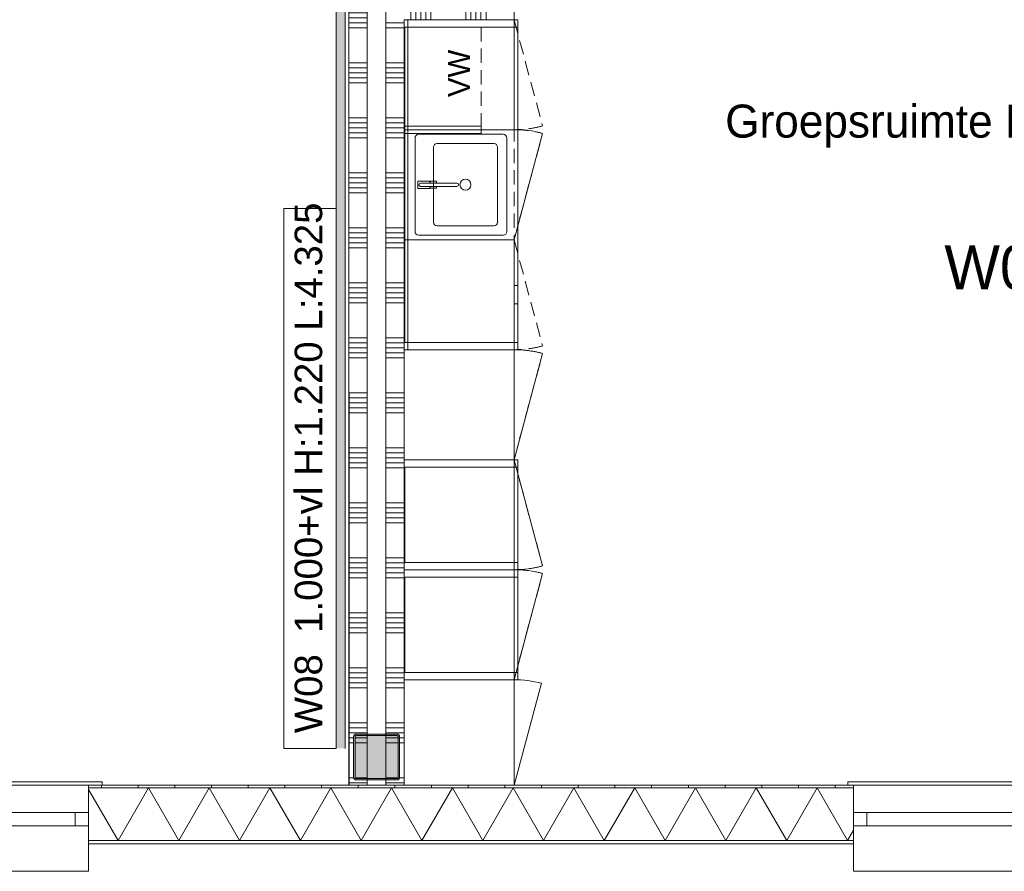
# Model space of a CAD drawing. Header units: millimetres. Extents: x -850 to 154668, y -25041 to 71030.
# Tile 3 of 211: x 6755 to 12123, y 16590 to 21235. Entities that reach past the tile are written whole.
import ezdxf
from ezdxf.enums import TextEntityAlignment as Align

# ---------------------------------------------------------------- set-up
doc = ezdxf.new("R2010")
doc.units = ezdxf.units.MM
doc.header["$MEASUREMENT"] = 0
doc.linetypes.add('B0702', pattern=[117.37, 78.119999, -39.250001])
for name, color, linetype in [('42 Binnenwandafw', 7, 'Continuous'), ('42 Binnenwandafw Doorsnede-arcering', 7, 'Continuous'), ('72 Vaste Inrichting', 7, 'Continuous'), ('72 VI kastenwanden', 7, 'Continuous'), ('Info Wandafwerking aanduiding', 7, 'Continuous'), ('New_21 Buitenwanden', 7, 'Continuous'), ('New_21 Buitenwanden Doorsnede-arcering', 7, 'Continuous'), ('New_21 Buitenwanden Laagscheidingslijnen', 7, 'Continuous'), ('New_21 Buitenwanden Ramen', 7, 'Continuous'), ('New_22 NC Binnenwanden', 7, 'Continuous'), ('New_22 NC Binnenwanden Doorsnede-arcering', 7, 'Continuous'), ('New_23 Vloeren', 7, 'Continuous'), ('New_72 VI kastenwanden', 7, 'Continuous'), ('New_Z Ruimtefuncties', 7, 'Continuous'), ('New_Z Ruimtefuncties Zone omranding', 7, 'Continuous'), ('New_Z Ruimtefuncties Zone tekst', 7, 'Continuous'), ('S-COLS-____-OTLN.RVT S', 7, 'Continuous'), ('S-COLS-____-OTLN.RVT S 2D arcering', 7, 'Continuous')]:
    doc.layers.add(name, color=color, linetype=linetype)
doc.styles.add('GENERATED_STYLE_1', font='txt')
doc.styles.add('GENERATED_STYLE_2', font='txt')

# ---------------------------------------------------------------- blocks, each defined once
blk = doc.blocks.new('Slab_3_2', base_point=(0, 51154.6))
at = {"layer": 'New_23 Vloeren', "color": 1, "linetype": 'Continuous', "lineweight": 0, "flags": 128}
blk.add_lwpolyline([(25650, 26210), (25650, 23015), (25600, 23015), (25600, 17060), (2, 17060), (-0.3, 51154.6)], dxfattribs=at)
blk = doc.blocks.new('*X60')
at = {"layer": 'New_22 NC Binnenwanden Doorsnede-arcering', "color": 254, "linetype": 'Continuous', "lineweight": 0, "true_color": 0xe9ebeb}
for p, q in [((8559.3, 21600), (8549.9, 21600)), ((8649.9, 21600), (8559.3, 21600)), ((8559.3, 21572.6), (8549.9, 21572.6)), ((8559.3, 21545.1), (8549.9, 21545.1)), ((8576.5, 21572.6), (8559.3, 21572.6)), ((8575, 21545.1), (8559.3, 21545.1)), ((8559.3, 21517.7), (8549.9, 21517.7)), ((8559.3, 21490.3), (8549.9, 21490.3)), ((8575, 21517.7), (8559.3, 21517.7)), ((8575, 21490.3), (8559.3, 21490.3)), ((8559.3, 21300), (8549.9, 21300)), ((8559.3, 21272.6), (8549.9, 21272.6)), ((8649.9, 21300), (8559.3, 21300)), ((8649.9, 21272.6), (8559.3, 21272.6)), ((8559.3, 21245.1), (8549.9, 21245.1)), ((8559.3, 21217.7), (8549.9, 21217.7)), ((8649.9, 21245.1), (8559.3, 21245.1)), ((8649.9, 21217.7), (8559.3, 21217.7)), ((8559.3, 21190.3), (8549.9, 21190.3)), ((8649.9, 21190.3), (8559.3, 21190.3)), ((8559.3, 21000), (8549.9, 21000)), ((8649.9, 21000), (8559.3, 21000)), ((8559.3, 20972.6), (8549.9, 20972.6)), ((8559.3, 20945.1), (8549.9, 20945.1)), ((8649.9, 20972.6), (8559.3, 20972.6)), ((8649.9, 20945.1), (8559.3, 20945.1)), ((8559.3, 20917.7), (8549.9, 20917.7)), ((8559.3, 20890.3), (8549.9, 20890.3)), ((8649.9, 20917.7), (8559.3, 20917.7)), ((8649.9, 20890.3), (8559.3, 20890.3)), ((8559.3, 20700), (8549.9, 20700)), ((8559.3, 20672.6), (8549.9, 20672.6)), ((8649.9, 20700), (8559.3, 20700)), ((8649.9, 20672.6), (8559.3, 20672.6)), ((8559.3, 20645.1), (8549.9, 20645.1)), ((8559.3, 20617.7), (8549.9, 20617.7)), ((8649.9, 20645.1), (8559.3, 20645.1)), ((8649.9, 20617.7), (8559.3, 20617.7)), ((8559.3, 20590.3), (8549.9, 20590.3)), ((8649.9, 20590.3), (8559.3, 20590.3)), ((8559.3, 20400), (8549.9, 20400)), ((8649.9, 20400), (8559.3, 20400)), ((8559.3, 20372.6), (8549.9, 20372.6)), ((8559.3, 20345.1), (8549.9, 20345.1)), ((8649.9, 20372.6), (8559.3, 20372.6)), ((8649.9, 20345.1), (8559.3, 20345.1)), ((8559.3, 20317.7), (8549.9, 20317.7)), ((8649.9, 20317.7), (8559.3, 20317.7)), ((8559.3, 20290.3), (8549.9, 20290.3)), ((8649.9, 20290.3), (8559.3, 20290.3)), ((8559.3, 20100), (8549.9, 20100)), ((8649.9, 20100), (8559.3, 20100)), ((8559.3, 20072.6), (8549.9, 20072.6)), ((8559.3, 20045.1), (8549.9, 20045.1)), ((8649.9, 20072.6), (8559.3, 20072.6)), ((8649.9, 20045.1), (8559.3, 20045.1)), ((8559.3, 20017.7), (8549.9, 20017.7)), ((8559.3, 19990.3), (8549.9, 19990.3)), ((8649.9, 20017.7), (8559.3, 20017.7)), ((8649.9, 19990.3), (8559.3, 19990.3)), ((8559.3, 19800), (8549.9, 19800)), ((8559.3, 19772.6), (8549.9, 19772.6)), ((8649.9, 19800), (8559.3, 19800)), ((8649.9, 19772.6), (8559.3, 19772.6)), ((8559.3, 19745.1), (8549.9, 19745.1)), ((8559.3, 19717.7), (8549.9, 19717.7)), ((8649.9, 19745.1), (8559.3, 19745.1)), ((8649.9, 19717.7), (8559.3, 19717.7)), ((8559.3, 19690.3), (8549.9, 19690.3)), ((8649.9, 19690.3), (8559.3, 19690.3)), ((8559.3, 19500), (8549.9, 19500)), ((8649.9, 19500), (8559.3, 19500)), ((8559.3, 19472.6), (8549.9, 19472.6)), ((8559.3, 19445.1), (8549.9, 19445.1)), ((8649.9, 19472.6), (8559.3, 19472.6)), ((8649.9, 19445.1), (8559.3, 19445.1)), ((8559.3, 19417.7), (8549.9, 19417.7)), ((8559.3, 19390.3), (8549.9, 19390.3)), ((8649.9, 19417.7), (8559.3, 19417.7)), ((8649.9, 19390.3), (8559.3, 19390.3)), ((8559.3, 19200), (8549.9, 19200)), ((8559.3, 19172.6), (8549.9, 19172.6)), ((8649.9, 19200), (8559.3, 19200)), ((8649.9, 19172.6), (8559.3, 19172.6)), ((8559.3, 19145.1), (8549.9, 19145.1)), ((8559.3, 19117.7), (8549.9, 19117.7)), ((8649.9, 19145.1), (8559.3, 19145.1)), ((8649.9, 19117.7), (8559.3, 19117.7)), ((8559.3, 19090.3), (8549.9, 19090.3)), ((8649.9, 19090.3), (8559.3, 19090.3)), ((8559.3, 18900), (8549.9, 18900)), ((8649.9, 18900), (8559.3, 18900)), ((8559.3, 18872.6), (8549.9, 18872.6)), ((8559.3, 18845.1), (8549.9, 18845.1)), ((8649.9, 18872.6), (8559.3, 18872.6)), ((8649.9, 18845.1), (8559.3, 18845.1)), ((8559.3, 18817.7), (8549.9, 18817.7)), ((8559.3, 18790.3), (8549.9, 18790.3)), ((8649.9, 18817.7), (8559.3, 18817.7)), ((8649.9, 18790.3), (8559.3, 18790.3)), ((8559.3, 18600), (8549.9, 18600)), ((8649.9, 18600), (8559.3, 18600)), ((8559.3, 18572.6), (8549.9, 18572.6)), ((8559.3, 18545.1), (8549.9, 18545.1)), ((8649.9, 18572.6), (8559.3, 18572.6)), ((8649.9, 18545.1), (8559.3, 18545.1)), ((8559.3, 18517.7), (8549.9, 18517.7)), ((8559.3, 18490.3), (8549.9, 18490.3)), ((8649.9, 18517.7), (8559.3, 18517.7)), ((8649.9, 18490.3), (8559.3, 18490.3)), ((8559.3, 18300), (8549.9, 18300)), ((8559.3, 18272.6), (8549.9, 18272.6)), ((8649.9, 18300), (8559.3, 18300)), ((8649.9, 18272.6), (8559.3, 18272.6)), ((8559.3, 18245.1), (8549.9, 18245.1)), ((8559.3, 18217.7), (8549.9, 18217.7)), ((8649.9, 18245.1), (8559.3, 18245.1)), ((8649.9, 18217.7), (8559.3, 18217.7)), ((8559.3, 18190.3), (8549.9, 18190.3)), ((8649.9, 18190.3), (8559.3, 18190.3)), ((8559.3, 18000), (8549.9, 18000)), ((8649.9, 18000), (8559.3, 18000)), ((8559.3, 17972.6), (8549.9, 17972.6)), ((8559.3, 17945.1), (8549.9, 17945.1)), ((8649.9, 17972.6), (8559.3, 17972.6)), ((8649.9, 17945.1), (8559.3, 17945.1)), ((8559.3, 17917.7), (8549.9, 17917.7)), ((8559.3, 17890.3), (8549.9, 17890.3)), ((8649.9, 17917.7), (8559.3, 17917.7)), ((8649.9, 17890.3), (8559.3, 17890.3)), ((8559.3, 17700), (8549.9, 17700)), ((8559.3, 17672.6), (8549.9, 17672.6)), ((8649.9, 17700), (8559.3, 17700)), ((8649.9, 17672.6), (8559.3, 17672.6)), ((8559.3, 17645.1), (8549.9, 17645.1)), ((8559.3, 17617.7), (8549.9, 17617.7)), ((8649.9, 17645.1), (8559.3, 17645.1)), ((8649.9, 17617.7), (8559.3, 17617.7)), ((8559.3, 17590.3), (8549.9, 17590.3)), ((8649.9, 17590.3), (8559.3, 17590.3)), ((8559.3, 17400), (8549.9, 17400)), ((8649.9, 17400), (8559.3, 17400)), ((8559.3, 17372.6), (8549.9, 17372.6)), ((8559.3, 17345.1), (8549.9, 17345.1)), ((8649.9, 17372.6), (8559.3, 17372.6)), ((8649.9, 17345.1), (8559.3, 17345.1)), ((8559.3, 17317.7), (8549.9, 17317.7)), ((8559.3, 17290.3), (8549.9, 17290.3)), ((8575, 17317.7), (8559.3, 17317.7)), ((8575, 17290.3), (8559.3, 17290.3)), ((8559.3, 17100), (8549.9, 17100)), ((8559.3, 17072.6), (8549.9, 17072.6)), ((8575.4, 17100), (8559.3, 17100)), ((8649.9, 17072.6), (8559.3, 17072.6))]:
    blk.add_line(p, q, dxfattribs=at)
blk = doc.blocks.new('*X61')
at = {"layer": 'New_22 NC Binnenwanden Doorsnede-arcering', "color": 254, "linetype": 'Continuous', "lineweight": 0, "true_color": 0xe9ebeb}
for p, q in [((8649.9, 17317.7), (8583, 17317.7)), ((8649.9, 17290.3), (8583, 17290.3)), ((8649.9, 17100), (8583.4, 17100))]:
    blk.add_line(p, q, dxfattribs=at)
blk = doc.blocks.new('*X62')
at = {"layer": 'New_22 NC Binnenwanden Doorsnede-arcering', "color": 254, "linetype": 'Continuous', "lineweight": 0, "true_color": 0xe9ebeb}
for p, q in [((8649.9, 21545.1), (8583, 21545.1)), ((8649.9, 21572.6), (8584.5, 21572.6)), ((8649.9, 21517.7), (8583, 21517.7)), ((8649.9, 21490.3), (8583, 21490.3))]:
    blk.add_line(p, q, dxfattribs=at)
blk = doc.blocks.new('Wall_10_2', base_point=(8549.9, 17060))
at = {"layer": 'New_22 NC Binnenwanden', "color": 8, "linetype": 'Continuous', "lineweight": 0, "true_color": 0x778488, "flags": 128}
for points in [[(8549.9, 21685.3), (8549.9, 17060)], [(8649.9, 21585), (8649.9, 21685.3)], [(8649.9, 21343), (8649.9, 21577)], [(8649.9, 17335), (8649.9, 21335)], [(8649.9, 17093), (8649.9, 17327)], [(8649.9, 17060), (8649.9, 17085)], [(8549.9, 17060), (8649.9, 17060)]]:
    blk.add_lwpolyline(points, dxfattribs=at)
at = {"layer": 'New_22 NC Binnenwanden', "color": 8, "lineweight": 0, "true_color": 0x778488}
for name in ['*X60', '*X62', '*X61']:
    blk.add_blockref(name, (0, 0), dxfattribs=at)
blk = doc.blocks.new('*X177')
at = {"layer": 'New_22 NC Binnenwanden Doorsnede-arcering', "color": 254, "linetype": 'Continuous', "lineweight": 0, "true_color": 0xe9ebeb}
for p, q in [((8850.1, 21217.7), (8750.1, 21217.7)), ((8850.1, 21190.3), (8750.1, 21190.3)), ((8850.1, 21000), (8750.1, 21000)), ((8850.1, 20972.6), (8750.1, 20972.6)), ((8850.1, 20945.1), (8750.1, 20945.1)), ((8850.1, 20917.7), (8750.1, 20917.7)), ((8850.1, 20890.3), (8750.1, 20890.3)), ((8850.1, 20700), (8750.1, 20700)), ((8850.1, 20672.6), (8750.1, 20672.6)), ((8850.1, 20645.1), (8750.1, 20645.1)), ((8850.1, 20617.7), (8750.1, 20617.7)), ((8850.1, 20590.3), (8750.1, 20590.3)), ((8850.1, 20400), (8750.1, 20400)), ((8850.1, 20372.6), (8750.1, 20372.6)), ((8850.1, 20345.1), (8750.1, 20345.1)), ((8850.1, 20317.7), (8750.1, 20317.7)), ((8850.1, 20290.3), (8750.1, 20290.3)), ((8850.1, 20100), (8750.1, 20100)), ((8850.1, 20072.6), (8750.1, 20072.6)), ((8850.1, 20045.1), (8750.1, 20045.1)), ((8850.1, 20017.7), (8750.1, 20017.7)), ((8850.1, 19990.3), (8750.1, 19990.3)), ((8850.1, 19800), (8750.1, 19800)), ((8850.1, 19772.6), (8750.1, 19772.6)), ((8850.1, 19745.1), (8750.1, 19745.1)), ((8850.1, 19717.7), (8750.1, 19717.7)), ((8850.1, 19690.3), (8750.1, 19690.3)), ((8850.1, 19500), (8750.1, 19500)), ((8850.1, 19472.6), (8750.1, 19472.6)), ((8850.1, 19445.1), (8750.1, 19445.1)), ((8850.1, 19417.7), (8750.1, 19417.7)), ((8850.1, 19390.3), (8750.1, 19390.3)), ((8850.1, 19200), (8750.1, 19200)), ((8850.1, 19172.6), (8750.1, 19172.6)), ((8850.1, 19145.1), (8750.1, 19145.1)), ((8850.1, 19117.7), (8750.1, 19117.7)), ((8850.1, 19090.3), (8750.1, 19090.3)), ((8850.1, 18900), (8750.1, 18900)), ((8850.1, 18872.6), (8750.1, 18872.6)), ((8850.1, 18845.1), (8750.1, 18845.1)), ((8850.1, 18817.7), (8750.1, 18817.7)), ((8850.1, 18790.3), (8750.1, 18790.3)), ((8850.1, 18600), (8750.1, 18600)), ((8850.1, 18572.6), (8750.1, 18572.6)), ((8850.1, 18545.1), (8750.1, 18545.1)), ((8850.1, 18517.7), (8750.1, 18517.7)), ((8850.1, 18490.3), (8750.1, 18490.3)), ((8850.1, 18300), (8750.1, 18300)), ((8850.1, 18272.6), (8750.1, 18272.6)), ((8850.1, 18245.1), (8750.1, 18245.1)), ((8850.1, 18217.7), (8750.1, 18217.7)), ((8850.1, 18190.3), (8750.1, 18190.3)), ((8850.1, 18000), (8750.1, 18000)), ((8850.1, 17972.6), (8750.1, 17972.6)), ((8850.1, 17945.1), (8750.1, 17945.1)), ((8850.1, 17917.7), (8750.1, 17917.7)), ((8850.1, 17890.3), (8750.1, 17890.3)), ((8850.1, 17700), (8750.1, 17700)), ((8850.1, 17672.6), (8750.1, 17672.6)), ((8850.1, 17645.1), (8750.1, 17645.1)), ((8850.1, 17617.7), (8750.1, 17617.7)), ((8850.1, 17590.3), (8750.1, 17590.3)), ((8850.1, 17400), (8750.1, 17400)), ((8850.1, 17372.6), (8750.1, 17372.6)), ((8850.1, 17345.1), (8750.1, 17345.1)), ((8850.1, 17317.7), (8825, 17317.7)), ((8850.1, 17290.3), (8825, 17290.3)), ((8850.1, 17072.6), (8750.1, 17072.6)), ((8850.1, 17100), (8824.6, 17100))]:
    blk.add_line(p, q, dxfattribs=at)
blk = doc.blocks.new('*X178')
at = {"layer": 'New_22 NC Binnenwanden Doorsnede-arcering', "color": 254, "linetype": 'Continuous', "lineweight": 0, "true_color": 0xe9ebeb}
for p, q in [((8817, 17317.7), (8750.1, 17317.7)), ((8817, 17290.3), (8750.1, 17290.3)), ((8816.6, 17100), (8750.1, 17100))]:
    blk.add_line(p, q, dxfattribs=at)
blk = doc.blocks.new('Wall_31_2', base_point=(8850.1, 17060))
at = {"layer": 'New_22 NC Binnenwanden', "color": 8, "linetype": 'Continuous', "lineweight": 0, "true_color": 0x778488, "flags": 128}
for points in [[(8750.1, 21235), (8750.1, 17335)], [(8850.1, 17060), (8850.1, 21235)], [(8750.1, 17327), (8750.1, 17093)], [(8750.1, 17085), (8750.1, 17060)], [(8750.1, 17060), (8850.1, 17060)]]:
    blk.add_lwpolyline(points, dxfattribs=at)
at = {"layer": 'New_22 NC Binnenwanden', "color": 8, "lineweight": 0, "true_color": 0x778488}
for name in ['*X177', '*X178']:
    blk.add_blockref(name, (0, 0), dxfattribs=at)
blk = doc.blocks.new('Kast basis 1D 22_5')
at = {"layer": 'New_72 VI kastenwanden', "color": 1, "linetype": 'Continuous', "lineweight": 0}
for p, q in [((0, 600), (600, 600)), ((0, 0), (0, 600)), ((600, 0), (600, 600)), ((0, 0), (600, 0)), ((0, 0), (579.6, -155.3))]:
    blk.add_line(p, q, dxfattribs=at)
blk.add_arc((0, 0), 600, 345, 0, dxfattribs=at)
blk = doc.blocks.new('Afvalverwerker 22')
at = {"layer": 'New_72 VI kastenwanden', "color": 1, "linetype": 'Continuous', "lineweight": 0}
for p, q in [((0, 600), (600, 600)), ((0, 0), (0, 600)), ((600, 0), (600, 600)), ((0, 0), (600, 0))]:
    blk.add_line(p, q, dxfattribs=at)
at = {"layer": 'New_72 VI kastenwanden', "color": 2, "lineweight": 0, "style": 'GENERATED_STYLE_1'}
blk.add_attdef('txt', text='', height=120, dxfattribs=at).set_placement((300, 306.9), align=Align.MIDDLE_CENTER)
blk = doc.blocks.new('*X927')
at = {"layer": 'New_21 Buitenwanden Doorsnede-arcering', "linetype": 'Continuous', "lineweight": 0, "true_color": 0xe9ebeb}
for points in [[(7350.8, 16757.9), (7200.8, 16757.9), (7200.8, 16757.8), (7350.8, 16757.8)], [(7650.8, 16757.9), (7500.8, 16757.9), (7500.8, 16757.8), (7650.8, 16757.8)], [(7950.8, 16757.9), (7800.8, 16757.9), (7800.8, 16757.8), (7950.8, 16757.8)], [(8250.8, 16757.9), (8100.8, 16757.9), (8100.8, 16757.8), (8250.8, 16757.8)], [(8550.8, 16757.9), (8400.8, 16757.9), (8400.8, 16757.8), (8550.8, 16757.8)], [(8850.8, 16757.9), (8700.8, 16757.9), (8700.8, 16757.8), (8850.8, 16757.8)], [(9150.8, 16757.9), (9000.8, 16757.9), (9000.8, 16757.8), (9150.8, 16757.8)], [(9450.8, 16757.9), (9300.8, 16757.9), (9300.8, 16757.8), (9450.8, 16757.8)], [(9750.8, 16757.9), (9600.8, 16757.9), (9600.8, 16757.8), (9750.8, 16757.8)], [(10050.8, 16757.9), (9900.8, 16757.9), (9900.8, 16757.8), (10050.8, 16757.8)], [(10350.8, 16757.9), (10200.8, 16757.9), (10200.8, 16757.8), (10350.8, 16757.8)], [(10650.8, 16757.9), (10500.8, 16757.9), (10500.8, 16757.8), (10650.8, 16757.8)], [(10950.8, 16757.9), (10800.8, 16757.9), (10800.8, 16757.8), (10950.8, 16757.8)], [(11250.8, 16757.9), (11100.8, 16757.9), (11100.8, 16757.8), (11250.8, 16757.8)]]:
    blk.add_hatch(color=254, dxfattribs=at).paths.add_polyline_path(points)
blk = doc.blocks.new('*X935')
at = {"layer": 'New_21 Buitenwanden Doorsnede-arcering', "linetype": 'Continuous', "lineweight": 0, "true_color": 0xe9ebeb}
for points in [[(7350.8, 17045), (7200.8, 17045), (7200.8, 17044.9), (7350.8, 17044.9)], [(7650.8, 17045), (7500.8, 17045), (7500.8, 17044.9), (7650.8, 17044.9)], [(7950.8, 17045), (7800.8, 17045), (7800.8, 17044.9), (7950.8, 17044.9)], [(8250.8, 17045), (8100.8, 17045), (8100.8, 17044.9), (8250.8, 17044.9)], [(8550.8, 17045), (8400.8, 17045), (8400.8, 17044.9), (8550.8, 17044.9)], [(8850.8, 17045), (8700.8, 17045), (8700.8, 17044.9), (8850.8, 17044.9)], [(9150.8, 17045), (9000.8, 17045), (9000.8, 17044.9), (9150.8, 17044.9)], [(9450.8, 17045), (9300.8, 17045), (9300.8, 17044.9), (9450.8, 17044.9)], [(9750.8, 17045), (9600.8, 17045), (9600.8, 17044.9), (9750.8, 17044.9)], [(10050.8, 17045), (9900.8, 17045), (9900.8, 17044.9), (10050.8, 17044.9)], [(10350.8, 17045), (10200.8, 17045), (10200.8, 17044.9), (10350.8, 17044.9)], [(10650.8, 17045), (10500.8, 17045), (10500.8, 17044.9), (10650.8, 17044.9)], [(10950.8, 17045), (10800.8, 17045), (10800.8, 17044.9), (10950.8, 17044.9)], [(11250.8, 17045), (11100.8, 17045), (11100.8, 17044.9), (11250.8, 17044.9)]]:
    blk.add_hatch(color=254, dxfattribs=at).paths.add_polyline_path(points)
blk = doc.blocks.new('*X943')
at = {"layer": 'New_21 Buitenwanden Doorsnede-arcering', "color": 254, "linetype": 'Continuous', "lineweight": 0, "true_color": 0xe9ebeb}
for p, q in [((7290.8, 16757.9), (7129.8, 17036.7)), ((7290.8, 16757.9), (7456.5, 17044.9)), ((7622.2, 16757.9), (7456.5, 17044.9)), ((7622.2, 16757.9), (7787.9, 17044.9)), ((7953.6, 16757.9), (7787.9, 17044.9)), ((7953.6, 16757.9), (8119.3, 17044.9)), ((8285, 16757.9), (8119.3, 17044.9)), ((8285, 16757.9), (8450.7, 17044.9)), ((8616.4, 16757.9), (8450.7, 17044.9)), ((8616.4, 16757.9), (8782.1, 17044.9)), ((8947.8, 16757.9), (8782.1, 17044.9)), ((8947.8, 16757.9), (9113.5, 17044.9)), ((9279.2, 16757.9), (9113.5, 17044.9)), ((9279.2, 16757.9), (9444.9, 17044.9)), ((9610.6, 16757.9), (9444.9, 17044.9)), ((9610.6, 16757.9), (9776.3, 17044.9)), ((9942, 16757.9), (9776.3, 17044.9)), ((9942, 16757.9), (10107.7, 17044.9)), ((10273.4, 16757.9), (10107.7, 17044.9)), ((10273.4, 16757.9), (10439.1, 17044.9)), ((10604.8, 16757.9), (10439.1, 17044.9)), ((10604.8, 16757.9), (10770.5, 17044.9)), ((10936.2, 16757.9), (10770.5, 17044.9)), ((10936.2, 16757.9), (11101.9, 17044.9)), ((11267.6, 16757.9), (11101.9, 17044.9)), ((11267.6, 16757.9), (11300, 16814.1))]:
    blk.add_line(p, q, dxfattribs=at)
blk = doc.blocks.new('R1 22_7')
at = {"layer": 'New_21 Buitenwanden Ramen', "color": 1, "linetype": 'Continuous', "lineweight": 0}
for p, q in [((-725, 150.2), (-725, 168.2)), ((-725, 168.2), (680, 168.2)), ((680, 168.2), (680, 150.2)), ((-650, 150.2), (-680, 150.2)), ((-650, 150.2), (-680, 150.2)), ((-650, 135.2), (-650, 150.2)), ((-650, 135.2), (-650, 150.2)), ((-650, 0), (-650, 135.1)), ((-650, 0), (-650, 135.1)), ((650, 135.2), (650, 150.2)), ((650, 135.2), (650, 150.2)), ((650, 150.2), (680, 150.2)), ((650, 150.2), (680, 150.2)), ((650, 0), (650, 135.1)), ((650, 0), (650, 135.1)), ((-650, 0), (-577, 0)), ((-650, -72), (-650, 0)), ((-650, -72), (-650, 0)), ((-577, 0), (-577, -72)), ((-577, 0), (577, 0)), ((577, -72), (577, 0)), ((577, 0), (650, 0)), ((650, -72), (650, 0)), ((650, -72), (650, 0)), ((-577, -72), (-650, -72)), ((-650, -152), (-650, -72)), ((577, -72), (-577, -72)), ((650, -72), (577, -72)), ((650, -152), (650, -72)), ((-650, -170), (-650, -320)), ((650, -320), (650, -170)), ((-650, -320), (650, -320))]:
    blk.add_line(p, q, dxfattribs=at)
at = {"layer": 'New_21 Buitenwanden Ramen', "color": 9, "linetype": 'Continuous', "lineweight": 0}
for p, q in [((-650, 150.2), (650, 150.2)), ((-650, 135.1), (-650, 135.2)), ((-650, 135.1), (-650, 135.2)), ((650, 135.1), (650, 135.2)), ((650, 135.1), (650, 135.2)), ((-650, -170), (-650, -152)), ((650, -170), (650, -152))]:
    blk.add_line(p, q, dxfattribs=at)
blk = doc.blocks.new('Wall_152_2', base_point=(25600, 17060))
at = {"layer": 'New_21 Buitenwanden Doorsnede-arcering', "linetype": 'Continuous', "lineweight": 0, "true_color": 0xe9ebeb}
h = blk.add_hatch(dxfattribs=at)
h.set_pattern_fill('930_Lijnen_vert_200_0002', color=254, style=0, pattern_type=2)
h.set_pattern_definition([(90, (0, 0), (-200, 0), [])])
h.paths.add_polyline_path([(11300, 17060), (7129.8, 17060), (7129.8, 17045), (11300, 17045)])
at = {"layer": 'New_21 Buitenwanden', "color": 8, "linetype": 'Continuous', "lineweight": 0, "true_color": 0x778488}
for p, q in [((7129.8, 17060), (7159.8, 17060)), ((7129.8, 17045), (7129.8, 17060)), ((7129.8, 17044.9), (7129.8, 17045)), ((7129.8, 16909.8), (7129.8, 17044.9)), ((11300, 17060), (11270, 17060)), ((11300, 17045), (11300, 17060)), ((11300, 17044.9), (11300, 17045)), ((11300, 16909.8), (11300, 17044.9)), ((7129.8, 16837.8), (7129.8, 16909.8)), ((11300, 16837.8), (11300, 16909.8)), ((7129.8, 16757.8), (7129.8, 16837.8)), ((11300, 16757.8), (11300, 16837.8)), ((7129.8, 16739.8), (7129.8, 16757.8)), ((11300, 16739.8), (11300, 16757.8))]:
    blk.add_line(p, q, dxfattribs=at)
at = {"layer": 'New_21 Buitenwanden', "color": 8, "linetype": 'Continuous', "lineweight": 0, "true_color": 0x778488, "flags": 128}
for points in [[(11300, 17060), (7129.8, 17060)], [(7129.8, 16739.8), (11300, 16739.8)]]:
    blk.add_lwpolyline(points, dxfattribs=at)
at = {"layer": 'New_21 Buitenwanden Laagscheidingslijnen', "color": 8, "linetype": 'Continuous', "lineweight": 0, "true_color": 0x778488}
for p, q in [((11300, 17045), (7129.8, 17045)), ((11300, 17044.9), (7129.8, 17044.9)), ((7129.8, 16757.9), (11300, 16757.9)), ((7129.8, 16757.8), (11300, 16757.8))]:
    blk.add_line(p, q, dxfattribs=at)
at = {"layer": 'New_21 Buitenwanden', "color": 8, "lineweight": 0, "true_color": 0x778488}
for name in ['*X943', '*X935', '*X927']:
    blk.add_blockref(name, (0, 0), dxfattribs=at)
at = {"layer": 'New_21 Buitenwanden Ramen', "color": 1, "linetype": 'Continuous', "lineweight": 0, "xscale": -1, "zscale": 1000}
for p in [(6479.8, 16909.8), (11950, 16909.8)]:
    blk.add_blockref('R1 22_7', p, dxfattribs=at)
blk = doc.blocks.new('Wall_265_2', base_point=(8549.9, 21585.3))
at = {"layer": '42 Binnenwandafw Doorsnede-arcering', "linetype": 'Continuous', "lineweight": 0, "true_color": 0x934451}
blk.add_hatch(color=15, dxfattribs=at).paths.add_polyline_path([(8479.9, 21585.3), (8479.9, 17260), (8529.9, 17260), (8529.9, 21585.3)])
at = {"layer": '42 Binnenwandafw', "color": 15, "linetype": 'Continuous', "lineweight": 0, "true_color": 0x934451, "flags": 128}
for points in [[(8479.9, 21585.3), (8479.9, 17260)], [(8529.9, 17260), (8529.9, 21585.3)]]:
    blk.add_lwpolyline(points, dxfattribs=at)
blk = doc.blocks.new('Wall_270_2', base_point=(8850.1, 20635))
at = {"layer": 'New_72 VI kastenwanden', "color": 1, "linetype": 'Continuous', "lineweight": 0, "flags": 128}
for points in [[(9270.1, 20655), (8850.1, 20655)], [(8850.1, 20655), (8850.1, 20615)], [(8850.1, 20615), (9270.1, 20615)], [(9270.1, 20615), (9270.1, 20655)]]:
    blk.add_lwpolyline(points, dxfattribs=at)
blk = doc.blocks.new('Kast wand 2D 22')
at = {"layer": 'New_72 VI kastenwanden', "color": 1, "linetype": 'B0702', "lineweight": 0}
for p, q in [((1200, 600), (0, 600)), ((0, 600), (0, 0)), ((1200, 0), (1200, 600)), ((0, 0), (1200, 0)), ((0, 0), (579.6, -155.3)), ((1200, 0), (620.4, -155.3))]:
    blk.add_line(p, q, dxfattribs=at)
for centre, start, end in [((0, 0), 345, 0), ((1200, 0), 180, 195)]:
    blk.add_arc(centre, 600, start, end, dxfattribs=at)
blk = doc.blocks.new('#72 ladekast 4L')
at = {"layer": 'New_72 VI kastenwanden', "color": 9, "linetype": 'Continuous', "lineweight": 0}
for p, q in [((20, 620), (0, 620)), ((0, 620), (0, 40)), ((580, 620), (20, 620)), ((600, 620), (580, 620)), ((600, 40), (600, 620)), ((0, 40), (0, 20)), ((0, 20), (600, 20)), ((350, 20), (250, 20)), ((250, 20), (250, 0)), ((250, 0), (350, 0)), ((350, 0), (350, 20)), ((600, 20), (600, 40))]:
    blk.add_line(p, q, dxfattribs=at)
blk = doc.blocks.new('Kast wand 1D 22_2')
at = {"layer": 'New_72 VI kastenwanden', "color": 1, "linetype": 'B0702', "lineweight": 0}
for p, q in [((600, 600), (0, 600)), ((0, 600), (0, 0)), ((600, 0), (600, 600)), ((0, 0), (600, 0))]:
    blk.add_line(p, q, dxfattribs=at)
blk = doc.blocks.new('#72 kadervak')
at = {"layer": 'New_72 VI kastenwanden', "color": 7, "linetype": 'Continuous', "lineweight": 0}
for p, q in [((600, 620), (0, 620)), ((0, 620), (0, 0)), ((600, 620), (0, 620)), ((0, 620), (0, 0)), ((40, 620), (0, 620)), ((0, 620), (0, 0)), ((40, 0), (40, 620)), ((560, 620), (40, 620)), ((40, 620), (40, 615)), ((40, 615), (560, 615)), ((600, 620), (560, 620)), ((560, 620), (560, 0)), ((560, 615), (560, 620)), ((600, 0), (600, 620)), ((600, 0), (600, 620)), ((600, 0), (600, 620)), ((0, 0), (600, 0)), ((0, 0), (600, 0)), ((0, 0), (40, 0)), ((560, 0), (600, 0))]:
    blk.add_line(p, q, dxfattribs=at)
blk = doc.blocks.new('Kast hoog 1D 22_2')
at = {"layer": 'New_72 VI kastenwanden', "color": 1, "linetype": 'Continuous', "lineweight": 0}
for p, q in [((600, 600), (0, 600)), ((0, 600), (0, 0)), ((600, 0), (600, 600)), ((0, 0), (600, 0)), ((0, 0), (579.6, -155.3))]:
    blk.add_line(p, q, dxfattribs=at)
blk.add_arc((0, 0), 600, 345, 0, dxfattribs=at)
blk = doc.blocks.new('Kast wand 1D 22_3')
at = {"layer": 'New_72 VI kastenwanden', "color": 1, "linetype": 'B0702', "lineweight": 0}
for p, q in [((600, 600), (0, 600)), ((0, 600), (0, 0)), ((600, 0), (600, 600)), ((0, 0), (600, 0)), ((0, 0), (579.6, -155.3))]:
    blk.add_line(p, q, dxfattribs=at)
blk.add_arc((0, 0), 600, 345, 0, dxfattribs=at)
blk = doc.blocks.new('Column 212[52]_2', base_point=(0.5, 3))
at = {"layer": 'S-COLS-____-OTLN.RVT S 2D arcering', "linetype": 'Continuous', "lineweight": 0, "true_color": 0x778488}
h = blk.add_hatch(color=8, dxfattribs=at)
h.paths.add_polyline_path([(8575.5, 17101), (8576.5, 17096), (8579.3, 17091.8), (8583.5, 17088.9), (8588.5, 17088), (8812.5, 17088), (8817.5, 17088.9), (8821.7, 17091.8), (8824.5, 17096), (8825.5, 17101), (8825.5, 17325), (8824.5, 17329.9), (8821.7, 17334.1), (8817.5, 17337), (8812.5, 17338), (8588.5, 17338), (8583.5, 17337), (8579.3, 17334.1), (8576.5, 17329.9), (8575.5, 17325)])
h.paths.add_polyline_path([(8812.5, 17096), (8588.5, 17096), (8586.6, 17096.3), (8585, 17097.4), (8583.9, 17099), (8583.5, 17101), (8583.5, 17325), (8583.9, 17326.9), (8585, 17328.5), (8586.6, 17329.6), (8588.5, 17330), (8812.5, 17330), (8814.4, 17329.6), (8816.1, 17328.5), (8817.1, 17326.9), (8817.5, 17325), (8817.5, 17101), (8817.1, 17099), (8816.1, 17097.4), (8814.4, 17096.3)], flags=0)
blk.add_hatch(color=8, dxfattribs=at).paths.add_polyline_path([(8812.5, 17330), (8588.5, 17330), (8586.6, 17329.6), (8585, 17328.5), (8583.9, 17326.9), (8583.5, 17325), (8583.5, 17101), (8583.9, 17099), (8585, 17097.4), (8586.6, 17096.3), (8588.5, 17096), (8812.5, 17096), (8814.4, 17096.3), (8816.1, 17097.4), (8817.1, 17099), (8817.5, 17101), (8817.5, 17325), (8817.1, 17326.9), (8816.1, 17328.5), (8814.4, 17329.6)])
at = {"layer": 'S-COLS-____-OTLN.RVT S', "color": 1, "linetype": 'Continuous', "lineweight": 0}
for p, q in [((8576.5, 17329.9), (8575.5, 17325)), ((8575.5, 17325), (8575.5, 17101)), ((8579.3, 17334.1), (8576.5, 17329.9)), ((8583.5, 17337), (8579.3, 17334.1)), ((8588.5, 17338), (8583.5, 17337)), ((8583.5, 17325), (8583.9, 17326.9)), ((8583.5, 17101), (8583.5, 17325)), ((8583.9, 17326.9), (8585, 17328.5)), ((8585, 17328.5), (8586.6, 17329.6)), ((8586.6, 17329.6), (8588.5, 17330)), ((8812.5, 17338), (8588.5, 17338)), ((8588.5, 17330), (8812.5, 17330)), ((8817.5, 17337), (8812.5, 17338)), ((8812.5, 17330), (8814.4, 17329.6)), ((8814.4, 17329.6), (8816.1, 17328.5)), ((8816.1, 17328.5), (8817.1, 17326.9)), ((8817.1, 17326.9), (8817.5, 17325)), ((8821.7, 17334.1), (8817.5, 17337)), ((8817.5, 17325), (8817.5, 17101)), ((8824.5, 17329.9), (8821.7, 17334.1)), ((8825.5, 17325), (8824.5, 17329.9)), ((8825.5, 17101), (8825.5, 17325)), ((8575.5, 17101), (8576.5, 17096)), ((8576.5, 17096), (8579.3, 17091.8)), ((8579.3, 17091.8), (8583.5, 17088.9)), ((8583.9, 17099), (8583.5, 17101)), ((8583.5, 17088.9), (8588.5, 17088)), ((8585, 17097.4), (8583.9, 17099)), ((8586.6, 17096.3), (8585, 17097.4)), ((8588.5, 17096), (8586.6, 17096.3)), ((8812.5, 17096), (8588.5, 17096)), ((8588.5, 17088), (8812.5, 17088)), ((8814.4, 17096.3), (8812.5, 17096)), ((8812.5, 17088), (8817.5, 17088.9)), ((8816.1, 17097.4), (8814.4, 17096.3)), ((8817.1, 17099), (8816.1, 17097.4)), ((8817.5, 17101), (8817.1, 17099)), ((8817.5, 17088.9), (8821.7, 17091.8)), ((8821.7, 17091.8), (8824.5, 17096)), ((8824.5, 17096), (8825.5, 17101))]:
    blk.add_line(p, q, dxfattribs=at)
blk = doc.blocks.new('Kast wand 1D 22_10')
at = {"layer": '72 VI kastenwanden', "color": 1, "linetype": 'B0702', "lineweight": 0}
for p, q in [((575, 600), (0, 600)), ((0, 600), (0, 0)), ((575, 0), (575, 600)), ((0, 0), (575, 0))]:
    blk.add_line(p, q, dxfattribs=at)
blk = doc.blocks.new('Kast basis 1D 22_13')
at = {"layer": '72 VI kastenwanden', "color": 1, "linetype": 'Continuous', "lineweight": 0}
for p, q in [((0, 600), (575, 600)), ((0, 0), (0, 600)), ((575, 0), (575, 600)), ((0, 0), (575, 0)), ((0, 0), (555.4, -148.8))]:
    blk.add_line(p, q, dxfattribs=at)
blk.add_arc((0, 0), 575, 345, 0, dxfattribs=at)
blk = doc.blocks.new('Kast basis 1D 22_14')
at = {"layer": 'New_72 VI kastenwanden', "color": 1, "linetype": 'Continuous', "lineweight": 0}
for p, q in [((0, 600), (1800, 600)), ((0, 0), (0, 600)), ((1800, 0), (1800, 600)), ((625, 540), (625, 80)), ((1155, 560), (645, 560)), ((920, 544), (880, 544)), ((880, 544), (880, 479)), ((920, 479), (920, 544)), ((1175, 80), (1175, 540)), ((891, 530), (891, 332.1)), ((891, 479), (891, 530)), ((909, 332.2), (909, 530)), ((909, 530), (909, 479)), ((675, 440), (675, 130)), ((1105, 460), (695, 460)), ((880, 479), (891, 479)), ((891, 478), (880.3, 478)), ((880.3, 478), (880.3, 443)), ((880.3, 443), (891, 443)), ((891, 443), (891, 478)), ((909, 479), (920, 479)), ((919.7, 478), (909, 478)), ((909, 478), (909, 443)), ((909, 443), (919.7, 443)), ((919.7, 443), (919.7, 478)), ((1125, 130), (1125, 440)), ((695, 110), (1105, 110)), ((645, 60), (1155, 60)), ((0, 0), (1800, 0))]:
    blk.add_line(p, q, dxfattribs=at)
blk.add_circle((900, 285), 30, dxfattribs=at)
for centre, radius, start, end in [((645, 540), 20, 90, 180), ((900, 530), 9, 0, 180), ((900, 530), 9, 0, 180), ((1155, 540), 20, 0, 90), ((695, 440), 20, 90, 180), ((1105, 440), 20, 0, 90), ((900, 332.1), 9, 180.1472, 0.1472), ((695, 130), 20, 180, 270), ((1105, 130), 20, 270, 0), ((645, 80), 20, 180, 270), ((1155, 80), 20, 270, 0)]:
    blk.add_arc(centre, radius, start, end, dxfattribs=at)
blk.add_point((695, 110), dxfattribs=at)
blk = doc.blocks.new('#72 pantryvak BSO')
at = {"layer": '72 VI kastenwanden', "color": 1, "linetype": 'Continuous', "lineweight": 0}
for p, q in [((1800, 620), (0, 620)), ((0, 620), (0, 0)), ((40, 620), (0, 620)), ((0, 620), (0, 0)), ((1760, 620), (40, 620)), ((40, 620), (40, 0)), ((40, 0), (40, 620)), ((1760, 620), (40, 620)), ((40, 620), (40, 615)), ((40, 615), (1760, 615)), ((1760, 0), (1760, 620)), ((1760, 615), (1760, 620)), ((1760, 620), (1760, 0)), ((1800, 620), (1760, 620)), ((1800, 0), (1800, 620)), ((1800, 0), (1800, 620)), ((0, 0), (1800, 0)), ((0, 0), (40, 0)), ((40, 0), (1760, 0)), ((1760, 0), (1800, 0))]:
    blk.add_line(p, q, dxfattribs=at)
blk = doc.blocks.new('*X2447')
at = {"layer": 'New_22 NC Binnenwanden Doorsnede-arcering', "color": 254, "linetype": 'Continuous', "lineweight": 0, "true_color": 0xe9ebeb}
for p, q in [((8887.3, 21235), (8887.3, 21335)), ((8914.7, 21235), (8914.7, 21335)), ((8942.2, 21235.1), (8942.2, 21335.1)), ((8969.6, 21235.1), (8969.6, 21335.1)), ((8997, 21235.1), (8997, 21335.1)), ((9187.3, 21235.1), (9187.3, 21335.1)), ((9214.7, 21235.1), (9214.7, 21335.1)), ((9242.2, 21235.1), (9242.2, 21335.1)), ((9269.6, 21235.1), (9269.6, 21335.1)), ((9297, 21235.1), (9297, 21335.1))]:
    blk.add_line(p, q, dxfattribs=at)
blk = doc.blocks.new('Wall_477_2', base_point=(9450, 21235.1))
at = {"layer": 'New_22 NC Binnenwanden', "color": 8, "linetype": 'Continuous', "lineweight": 0, "true_color": 0x778488, "flags": 128}
for points in [[(8750.1, 21335), (8750.1, 21235)], [(9350, 21335.1), (8809.1, 21335)], [(8850.1, 21235), (9350, 21235.1)]]:
    blk.add_lwpolyline(points, dxfattribs=at)
at = {"layer": 'New_22 NC Binnenwanden', "color": 8, "lineweight": 0, "true_color": 0x778488}
blk.add_blockref('*X2447', (0, 0), dxfattribs=at)
blk = doc.blocks.new('Groepsruimte BSO_1.12_55_2', base_point=(11592.6, 20247.2))
at = {"layer": 'New_Z Ruimtefuncties Zone tekst', "color": 2, "lineweight": 0}
for tag, height, style, p in [('ROOM_NAME', 180, 'GENERATED_STYLE_1', (12634.3, 20771.8)), ('DUMMY_938', 180, 'GENERATED_STYLE_1', (12634.3, 20812.9)), ('DUMMY_939', 180, 'GENERATED_STYLE_1', (12634.3, 20435.8)), ('ROOM_NUMBER', 180, 'GENERATED_STYLE_1', (12634.3, 20394.6)), ('stWallCovering', 240, 'GENERATED_STYLE_2', (12634.3, 20003.8))]:
    blk.add_attdef(tag, text='', height=height, dxfattribs=dict(at, style=style)).set_placement(p, align=Align.TOP_RIGHT)
at = {"layer": 'New_Z Ruimtefuncties Zone tekst', "color": 2, "lineweight": 0, "style": 'GENERATED_STYLE_2'}
blk.add_attdef('DUMMY_940', text='', height=240, dxfattribs=at).set_placement((10550.8, 20058.6), align=Align.TOP_LEFT)
blk = doc.blocks.new('Slab_61_2', base_point=(9270.1, 21195))
at = {"layer": 'New_72 VI kastenwanden', "color": 1, "linetype": 'B0702', "lineweight": 0, "flags": 128}
blk.add_lwpolyline([(9270.1, 21195), (9270.1, 20615), (8850.1, 20615), (8850.1, 21195)], close=True, dxfattribs=at)

msp = doc.modelspace()

# ---------------------------------------------------------------- linework, layer by layer
at = {"layer": '72 Vaste Inrichting', "color": 9, "linetype": 'Continuous', "lineweight": 0}
msp.add_lwpolyline([(9450.1, 20035), (9605.3, 20614.2, 0.076604), (9470.1, 20635)], format="xyb", dxfattribs=at)
at = {"layer": 'Info Wandafwerking aanduiding', "color": 9, "linetype": 'Continuous', "lineweight": 0, "flags": 128}
msp.add_lwpolyline([(8194.2, 17260), (8194.2, 20205.1), (8479.9, 20205.1), (8479.9, 17260)], close=True, dxfattribs=at)
at = {"layer": 'New_Z Ruimtefuncties Zone omranding', "color": 231, "linetype": 'Continuous', "lineweight": 0, "true_color": 0xf9acba, "flags": 128}
for points in [[(8850, 21235.1), (8850, 17060), (16749.3, 17060), (16749.3, 24215), (9450, 24215.1), (9450, 21235.1)], [(0.6, 23100), (0.6, 17059.9), (275.6, 17059.9), (8550.5, 17059.9), (8549.9, 21335), (8549.2, 21685), (9350.6, 21684.8), (9351.1, 24200.1), (6755.3, 24200.1), (6755.3, 23100)]]:
    msp.add_lwpolyline(points, close=True, dxfattribs=at)

# ---------------------------------------------------------------- block references
at = {"layer": '42 Binnenwandafw', "color": 15, "lineweight": 0, "true_color": 0x934451}
msp.add_blockref('Wall_265_2', (8549.9, 21585.3), dxfattribs=at)
at = {"layer": '72 VI kastenwanden', "color": 1, "linetype": 'Continuous', "lineweight": 0, "zscale": 1000, "rotation": 90}
for name, p in [('#72 pantryvak BSO', (9470.1, 19435)), ('Kast wand 1D 22_10', (9450.1, 17060)), ('Kast basis 1D 22_13', (9450.1, 17060)), ('Kast wand 1D 22_10', (9450.1, 17060))]:
    msp.add_blockref(name, p, dxfattribs=at)
at = {"layer": 'New_21 Buitenwanden', "color": 8, "lineweight": 0, "true_color": 0x778488}
msp.add_blockref('Wall_152_2', (25600, 17060), dxfattribs=at)
at = {"layer": 'New_22 NC Binnenwanden', "color": 8, "lineweight": 0, "true_color": 0x778488}
for name, p in [('Wall_10_2', (8549.9, 17060)), ('Wall_477_2', (9450, 21235.1)), ('Wall_31_2', (8850.1, 17060))]:
    msp.add_blockref(name, p, dxfattribs=at)
at = {"layer": 'New_23 Vloeren', "color": 1, "linetype": 'Continuous', "lineweight": 0}
msp.add_blockref('Slab_3_2', (0, 51154.6), dxfattribs=at)
at = {"layer": 'New_72 VI kastenwanden', "color": 1, "linetype": 'Continuous', "lineweight": 0}
ref = msp.add_blockref('Afvalverwerker 22', (9450.1, 20635), dxfattribs=dict(at, zscale=1000, rotation=90))
ref.add_attrib('txt', 'VW', dxfattribs={"color": 2, "lineweight": 0, "height": 120, "rotation": 90, "style": 'GENERATED_STYLE_1'}).set_placement((9150.1, 20941.9), align=Align.MIDDLE_CENTER)
at = {"layer": 'New_72 VI kastenwanden', "color": 1, "linetype": 'Continuous', "lineweight": 0, "xscale": -1, "zscale": 1000, "rotation": 90}
for name, p in [('Kast wand 2D 22', (9450.1, 21235)), ('Kast wand 2D 22', (9450.1, 20035)), ('Kast basis 1D 22_5', (9450.1, 18835)), ('Kast wand 1D 22_2', (9450.1, 18835)), ('Kast wand 2D 22', (9450.1, 18835)), ('#72 kadervak', (9470.1, 18235))]:
    msp.add_blockref(name, p, dxfattribs=at)
at = {"layer": 'New_72 VI kastenwanden', "color": 1, "linetype": 'Continuous', "lineweight": 0, "zscale": 1000, "rotation": 90}
for name, p in [('Kast basis 1D 22_14', (9470.1, 19435)), ('Kast hoog 1D 22_2', (9450.1, 18835)), ('Kast wand 1D 22_3', (9450.1, 18835)), ('#72 kadervak', (9470.1, 18235)), ('Kast basis 1D 22_5', (9450.1, 17635)), ('Kast wand 1D 22_2', (9450.1, 17635))]:
    msp.add_blockref(name, p, dxfattribs=at)
at = {"layer": 'New_72 VI kastenwanden', "color": 1, "linetype": 'B0702', "lineweight": 0}
msp.add_blockref('Slab_61_2', (9270.1, 21195), dxfattribs=at)
at = {"layer": 'New_72 VI kastenwanden', "color": 1, "lineweight": 0}
msp.add_blockref('Wall_270_2', (8850.1, 20635), dxfattribs=at)
at = {"layer": 'New_72 VI kastenwanden', "color": 253, "linetype": 'Continuous', "lineweight": 0, "true_color": 0x99a3a6, "xscale": -1, "zscale": 1000, "rotation": 90}
msp.add_blockref('#72 ladekast 4L', (9470.1, 20035), dxfattribs=at)
at = {"layer": 'New_Z Ruimtefuncties', "color": 2, "linetype": 'Continuous', "lineweight": 0}
msp.add_blockref('Groepsruimte BSO_1.12_55_2', (11592.6, 20247.2), dxfattribs=at).add_auto_attribs({'ROOM_NAME': 'Groepsruimte BSO', 'ROOM_NUMBER': '1.12', 'stWallCovering': 'W03a'})
at = {"layer": 'S-COLS-____-OTLN.RVT S', "color": 1, "linetype": 'Continuous', "lineweight": 0}
msp.add_blockref('Column 212[52]_2', (0.5, 3), dxfattribs=at)

# ---------------------------------------------------------------- texts
at = {"layer": 'Info Wandafwerking aanduiding', "color": 2, "linetype": 'Continuous', "lineweight": 0, "insert": (8406, 17285), "char_height": 150, "attachment_point": 7, "rotation": 90, "style": 'GENERATED_STYLE_1'}
msp.add_mtext('\\A1;{\\pql;\\fArial|b0|i0|c0|p38; W08 \\fArial|b0|i0|c0|p38; \\fArial|b0|i0|c0|p38;1.000\\fArial|b0|i0|c0|p38;+vl H:\\fArial|b0|i0|c0|p38;1.220\\fArial|b0|i0|c0|p38; L:\\fArial|b0|i0|c0|p38;4.325}', dxfattribs=at)

doc.saveas('drawing.dxf')
